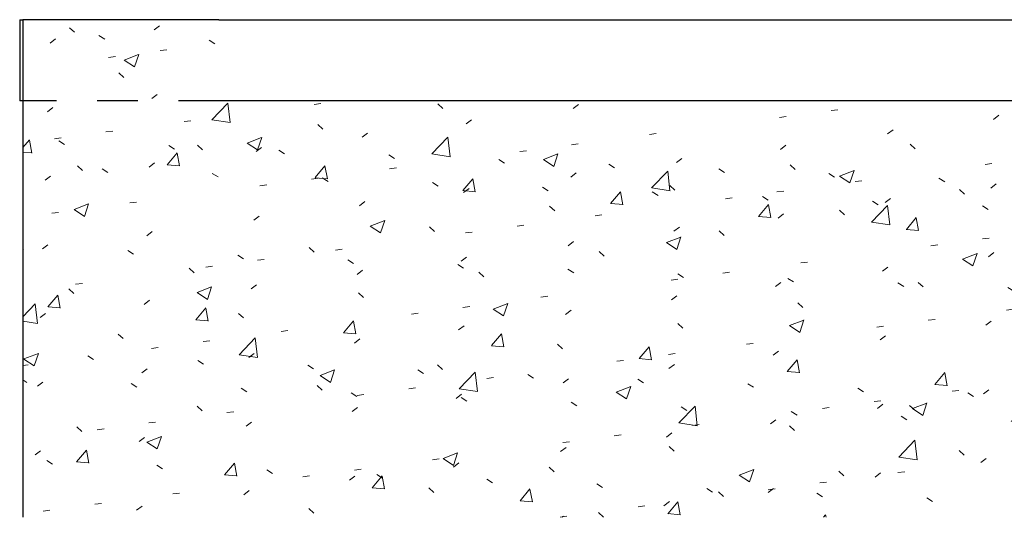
# Model space of a CAD drawing. Header units: metres. Extents: x -9.8 to 11.6, y 2.2 to 9.3.
# Tile 6 of 19: x -1.3 to 1.1, y 2.2 to 3.4. Entities that reach past the tile are written whole.
import ezdxf

# ---------------------------------------------------------------- set-up
doc = ezdxf.new("R2010")
doc.units = ezdxf.units.M
doc.linetypes.add('Tiret', pattern=[0.00635, 0.003175, -0.003175])
for name, color, linetype, lineweight in [('A-FLOR', 192, 'Continuous', 25), ('A-FLOR-HDLN', 190, 'Tiret', 25), ('A-WALL', 113, 'Continuous', 25), ('A-WALL-PATT', 111, 'Continuous', 25)]:
    doc.layers.add(name, color=color, linetype=linetype, lineweight=lineweight)

msp = doc.modelspace()

# ---------------------------------------------------------------- hatches: boundary and pattern name
at = {"layer": 'A-WALL-PATT', "lineweight": 18}
h = msp.add_hatch(dxfattribs=at)
h.set_pattern_fill('FP_1', color=256, style=0, pattern_type=2)
h.set_pattern_definition([(50.001, (-0.45648, 4.125), (0.364359, -0.031878), [0.0381, -0.4191]), (355, (-0.45648, 4.125), (-0.070485, 0.382117), [0.03048, -0.33527]), (100.451, (-0.4261, 4.122), (0.293874, 0.350237), [0.03238, -0.35618]), (46.185, (-0.4565, 4.227), (0.54214, -0.084082), [0.05715, -0.62864]), (96.635, (-0.4113, 4.22), (0.474804, 0.494845), [0.04857, -0.53427]), (351.184, (-0.4565, 4.227), (0.4748, 0.494848), [0.04572, -0.50291]), (21, (-0.40568, 4.201), (0.303217, -0.204532), [0.0381, -0.41909]), (325.999, (-0.40568, 4.201), (0.1236, 0.368374), [0.03048, -0.33528]), (71.452, (-0.3804, 4.184), (0.42682, 0.16385), [0.03238, -0.35618]), (37.501, (-0.45648, 4.125), (0.0061777, 0.1691083), [0.01676, -0.31445, 0.01676, -0.32359, -0.33655]), (37.501, (-0.45648, 4.125), (0.0061777, 0.1691083), [-0.67157, 0.01676, -0.31978]), (7.5, (-0.45648, 4.125), (0.1336414, 0.200358), [0.01676, -0.17729, 0.01676, -0.30683, -0.12827]), (7.5, (-0.45648, 4.125), (0.1336414, 0.200358), [-0.51764, 0.01676, -0.1115]), (327.499, (-0.56976, 4.125), (0.271173, -0.01146), [0.01676, -0.11023, 0.01676, -0.37947, -0.52577]), (327.499, (-0.56976, 4.125), (0.271173, -0.01146), [-0.52323, 0.01676, -0.50901]), (317.499, (-0.62056, 4.125), (0.296251, 0.050852), [0.01676, -0.14833, 0.01676, -0.24638, -0.37338]), (317.499, (-0.62056, 4.125), (0.296251, 0.050852), [-0.42824, 0.01676, -0.35661])])
h.paths.add_polyline_path([(5.531, 2.1738), (5.8136, 2.1738), (5.8136, 2.595), (5.531, 2.595), (5.531, 3.2), (4.6368, 3.2), (4.6368, 2.1738), (4.9631, 2.1738)])
h.paths.add_polyline_path([(-1.273, 2.1738), (2.2673, 2.1738), (2.2673, 3.2), (-0.8461, 3.2), (-0.8461, 3.4), (-1.3293, 3.4), (-1.3293, 2.1738)])

# ---------------------------------------------------------------- linework, layer by layer
at = {"layer": 'A-FLOR'}
for p, q in [((-1.3372, 3.4), (-1.3372, 3.2)), ((-1.3372, 3.4), (-1.3293, 3.4)), ((-0.8461, 3.4), (2.4173, 3.4)), ((-1.3293, 3.2), (-1.3372, 3.2)), ((2.2673, 3.2), (-0.8461, 3.2))]:
    msp.add_line(p, q, dxfattribs=at)
at = {"layer": 'A-FLOR-HDLN'}
msp.add_line((-0.8461, 3.2), (-1.3293, 3.2), dxfattribs=at)
at = {"layer": 'A-WALL'}
for p, q in [((-0.8461, 3.4), (-1.3293, 3.4)), ((-1.3293, 3.4), (-1.3293, 2.1738))]:
    msp.add_line(p, q, dxfattribs=at)

doc.saveas('drawing.dxf')
